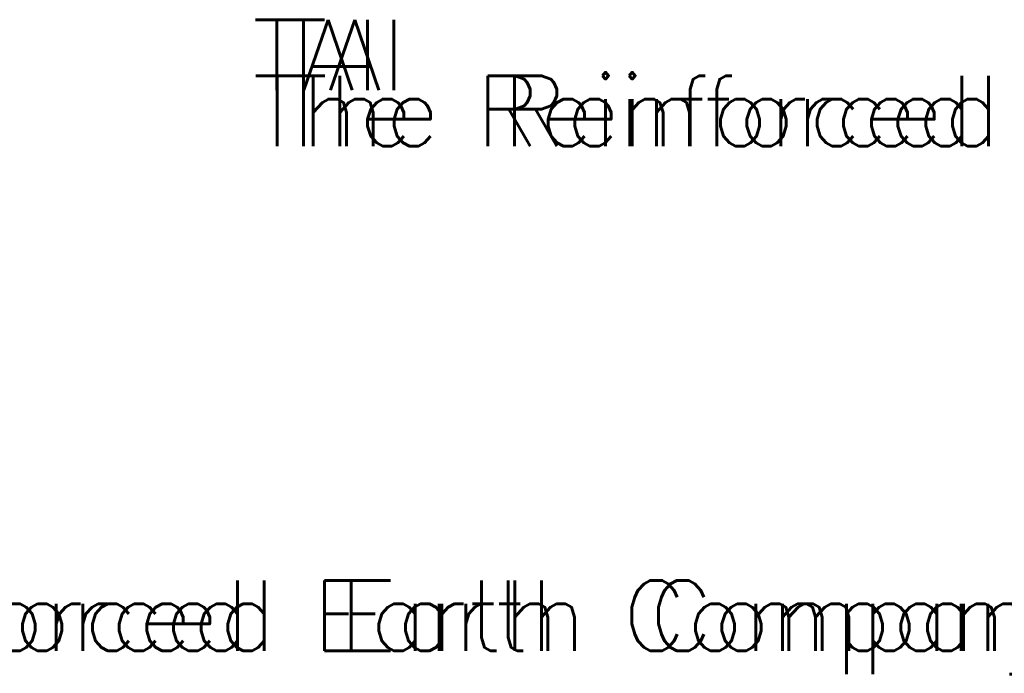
# Model space of a CAD drawing. Extents: x -23 to 2859, y -15 to 3983.
# Tile 48 of 50: x 467 to 732, y 306 to 483. Entities that reach past the tile are written whole.
import ezdxf

# ---------------------------------------------------------------- set-up
doc = ezdxf.new("R2010")
doc.units = 0
doc.header["$LTSCALE"] = 25.4
doc.header["$MEASUREMENT"] = 0
doc.layers.add('PAN_AREA', color=1, linetype='CONTINUOUS')
doc.layers.add('TRASH', color=1, linetype='CONTINUOUS')
doc.styles.add('TXT_SHX', font='txt.shx')

msp = doc.modelspace()

# ---------------------------------------------------------------- texts
at = {"layer": 'PAN_AREA', "color": 3, "linetype": 'CONTINUOUS', "style": 'TXT_SHX'}
for s, p in [('TAI', (536.96, 463.52)), ('The Reinforced Earth Company', (537.03, 448.41)), ('The Reinforced Earth Company', (341.7, 312.28))]:
    msp.add_text(s, height=19, dxfattribs=at).set_placement(p)
at = {"layer": 'TRASH', "color": 3, "linetype": 'CONTINUOUS', "style": 'TXT_SHX'}
for s, p in [('TAI', (529.78, 463.52)), ('TAI', (529.78, 463.52)), ('The Reinforced Earth Company', (529.86, 448.41)), ('The Reinforced Earth Company', (529.86, 448.41)), ('The Reinforced Earth Company', (334.52, 312.28)), ('The Reinforced Earth Company', (334.52, 312.28))]:
    msp.add_text(s, height=19, dxfattribs=at).set_placement(p)

doc.saveas('drawing.dxf')
